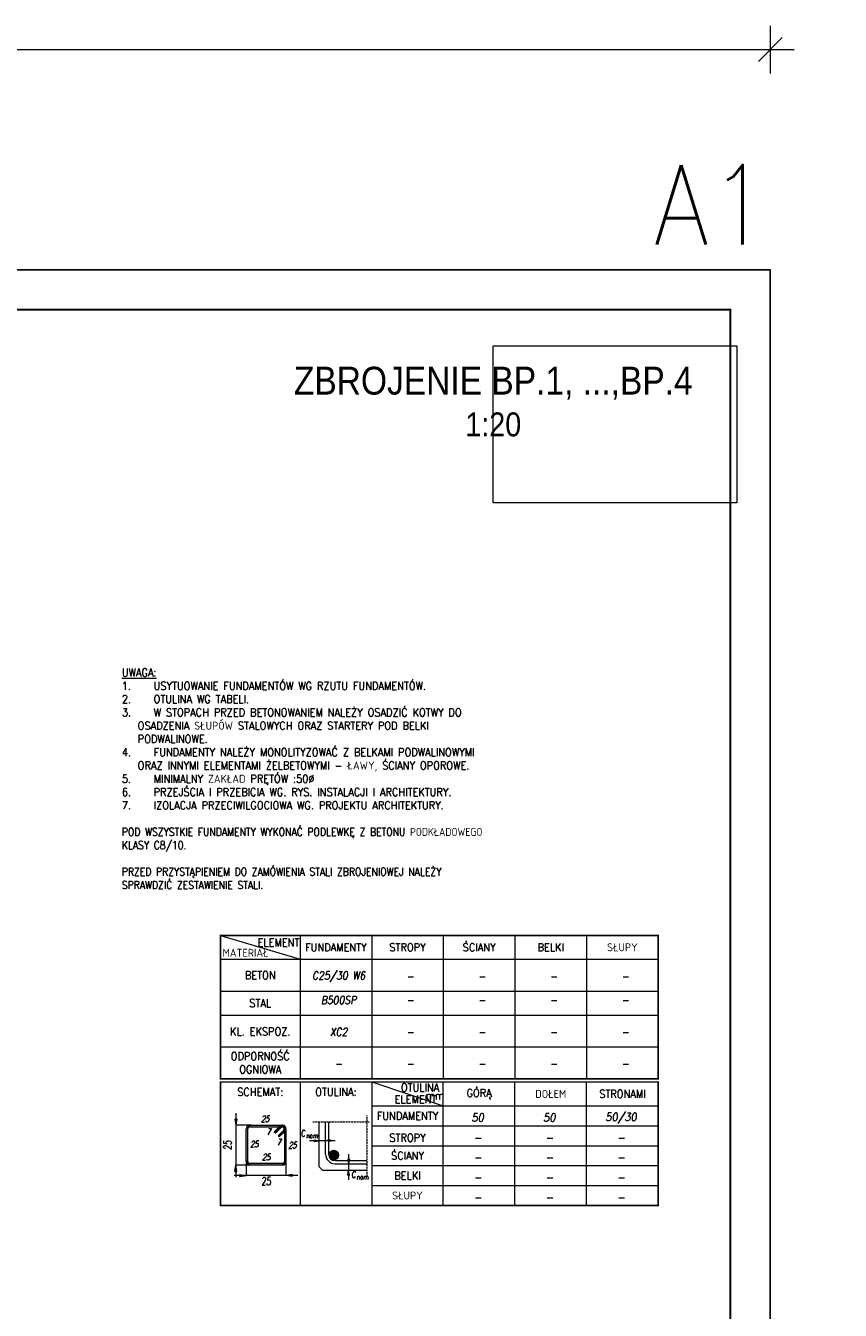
# Model space of a CAD drawing. Extents: x 252417 to 269709, y -146608 to -133214.
# Tile 14 of 14: x 265616 to 269709, y -139952 to -133501. Entities that reach past the tile are written whole.
import ezdxf
from ezdxf.enums import TextEntityAlignment as Align

# ---------------------------------------------------------------- set-up
doc = ezdxf.new("R2010")
doc.units = 0
doc.header["$LTSCALE"] = 5
doc.header["$MEASUREMENT"] = 0
doc.linetypes.add('KRESKOWA', pattern=[19.05, 12.7, -6.35])
doc.layers.add('_FORMATKA', color=8, linetype='Continuous', lineweight=15, plot=False)
for name, color, linetype, lineweight in [('_RAMKA', 7, 'Continuous', 35), ('AutoCAD_Structural_Detailing_pręt wyrzucony', 7, 'Continuous', 13), ('Opisy', 3, 'Continuous', 9), ('PS_DIM', 4, 'Continuous', 13), ('PS_TEXT', 3, 'Continuous', 13)]:
    doc.layers.add(name, color=color, linetype=linetype, lineweight=lineweight)
doc.styles.add('ARIAL', font='arial.ttf')
doc.styles.add('gil', font='GIL_____.TTF', dxfattribs={"width": 0.9})
doc.styles.add('r-simplex', font='simplex.shx', dxfattribs={"width": 0.9})
doc.styles.add('simplex', font='simplex.shx', dxfattribs={"width": 0.9})
doc.styles.add('SPK', font='simplex.shx', dxfattribs={"width": 0.7, "oblique": 15})
doc.styles.add('SPK Zestawienia', font='simplex.shx', dxfattribs={"width": 0.7, "oblique": 15, "height": 40})
doc.dimstyles.new('1_10_PRZ', dxfattribs={"dimtxt": 2, "dimasz": 1, "dimexe": 2, "dimexo": 5, "dimgap": 1, "dimtad": 1, "dimdec": 0, "dimlfac": 10, "dimtxsty": 'simplex', "dimblk": 'dimznak', "dimcen": 2, "dimse1": 1, "dimse2": 1, "dimclrt": 3, "dimadec": 1, "dimazin": 0, "dimtfac": 1, "dimtdec": 0, "dimtix": 1, "dimtmove": 2, "dimatfit": 3, "dimldrblk": 'dim-grot', "dimfxl": 1, "dimarcsym": 0})

# ---------------------------------------------------------------- blocks, each defined once
blk = doc.blocks.new('Tytuł rysunku')
at = {"layer": '_FORMATKA'}
blk.add_lwpolyline([(-61.19, 0), (0, 0), (0, -39.45), (-61.19, -39.45)], close=True, dxfattribs=at)
at = {"layer": 'PS_TEXT', "style": 'ARIAL', "flags": 4}
for tag, height, p in [('TYTUŁ1', 7, (-61.19, -9.34)), ('TYTUŁ2', 6, (-61.19, -19.72)), ('SKALA', 6, (-61.19, -28.72))]:
    blk.add_attdef(tag, text='', height=height, dxfattribs=at).set_placement(p, align=Align.MIDDLE_CENTER)
blk = doc.blocks.new('tabela')
at = {"layer": 'AutoCAD_Structural_Detailing_pręt wyrzucony'}
for points in [[(6196.7, -136812.2), (6188.7, -136812.2, -0.414213), (6206.7, -136794.2), (6206.7, -136802.2, 0.414213)], [(6188.7, -136976.2), (6188.7, -136812.2), (6196.7, -136812.2), (6196.7, -136976.2)], [(6206.7, -136794.2), (6370.7, -136794.2), (6370.7, -136802.2), (6206.7, -136802.2)], [(6329.7, -136827.7), (6358, -136799.4), (6363.6, -136805.1), (6335.3, -136833.4)], [(6383.4, -136824.9), (6355.1, -136853.2), (6349.5, -136847.5), (6377.8, -136819.2)], [(6363.6, -136805.1), (6358, -136799.4, -0.668179), (6388.7, -136812.2), (6380.7, -136812.2, 0.668179)], [(6370.7, -136802.2), (6370.7, -136794.2, -0.668179), (6383.4, -136824.9), (6377.8, -136819.2, 0.668179)], [(6388.7, -136812.2), (6388.7, -136976.2), (6380.7, -136976.2), (6380.7, -136812.2)], [(6206.7, -136986.2), (6206.7, -136994.2, -0.414214), (6188.7, -136976.2), (6196.7, -136976.2, 0.414214)], [(6370.7, -136994.2), (6206.7, -136994.2), (6206.7, -136986.2), (6370.7, -136986.2)], [(6380.7, -136976.2), (6388.7, -136976.2, -0.414214), (6370.7, -136994.2), (6370.7, -136986.2, 0.414214)]]:
    blk.add_hatch(color=6, dxfattribs=at).paths.add_polyline_path(points, flags=0)
at = {"layer": 'PS_TEXT'}
h = blk.add_hatch(color=8, dxfattribs=at)
h.dxf.hatch_style = 1
h.paths.add_polyline_path([(6136.4, -136794.2), (6142, -136762.3), (6136.4, -136762.3)])
h.paths.add_polyline_path([(6136.4, -136794.2), (6136.4, -136762.3), (6130.8, -136762.3)])
h = blk.add_hatch(color=8, dxfattribs=at)
h.dxf.hatch_style = 1
h.paths.add_polyline_path([(6555.4, -136872), (6529.9, -136876.5), (6529.9, -136872)])
h.paths.add_polyline_path([(6555.4, -136872), (6529.9, -136872), (6529.9, -136867.5)])
h = blk.add_hatch(color=8, dxfattribs=at)
h.dxf.hatch_style = 1
h.paths.add_polyline_path([(6587.4, -136872), (6612.9, -136876.5), (6612.9, -136872)])
h.paths.add_polyline_path([(6587.4, -136872), (6612.9, -136872), (6612.9, -136867.5)])
h = blk.add_hatch(dxfattribs=at)
h.set_pattern_fill('ANSI32', color=8, scale=0.32)
h.set_pattern_definition([(45, (32702.7694, -150542.6457), (-2.15526147, 2.15526147), []), (45, (32704.2062, -150542.6457), (-2.15526147, 2.15526147), [])])
h.paths.add_polyline_path([(6653.3, -136944.2, 1), (6605.3, -136944.2, 1)])
h = blk.add_hatch(color=8, dxfattribs=at)
h.dxf.hatch_style = 1
h.paths.add_polyline_path([(6703.2, -136987.8), (6707.7, -136962.3), (6703.2, -136962.3)])
h.paths.add_polyline_path([(6703.2, -136987.8), (6703.2, -136962.3), (6698.7, -136962.3)])
h = blk.add_hatch(color=8, dxfattribs=at)
h.dxf.hatch_style = 1
h.paths.add_polyline_path([(6136.4, -136994.2), (6142, -137026.1), (6136.4, -137026.1)])
h.paths.add_polyline_path([(6136.4, -136994.2), (6136.4, -137026.1), (6130.8, -137026.1)])
h = blk.add_hatch(color=8, dxfattribs=at)
h.dxf.hatch_style = 1
h.paths.add_polyline_path([(6703.2, -137019.8), (6707.7, -137045.3), (6703.2, -137045.3)])
h.paths.add_polyline_path([(6703.2, -137019.8), (6703.2, -137045.3), (6698.7, -137045.3)])
h = blk.add_hatch(color=8, dxfattribs=at)
h.dxf.hatch_style = 1
h.paths.add_polyline_path([(6188.7, -137046.5), (6156.8, -137052.1), (6156.8, -137046.5)])
h.paths.add_polyline_path([(6188.7, -137046.5), (6156.8, -137046.5), (6156.8, -137040.8)])
h = blk.add_hatch(color=8, dxfattribs=at)
h.dxf.hatch_style = 1
h.paths.add_polyline_path([(6388.7, -137046.5), (6420.6, -137052.1), (6420.6, -137046.5)])
h.paths.add_polyline_path([(6388.7, -137046.5), (6420.6, -137046.5), (6420.6, -137040.8)])
at = {"layer": 'AutoCAD_Structural_Detailing_pręt wyrzucony', "color": 6}
for p, q in [((6188.7, -136976.2), (6188.7, -136812.2)), ((6196.7, -136976.2), (6196.7, -136812.2)), ((6206.7, -136794.2), (6370.7, -136794.2)), ((6206.7, -136802.2), (6370.7, -136802.2)), ((6329.7, -136827.7), (6358, -136799.4)), ((6329.7, -136827.7), (6335.3, -136833.4)), ((6335.3, -136833.4), (6363.6, -136805.1)), ((6377.8, -136819.2), (6349.5, -136847.5)), ((6383.4, -136824.9), (6355.1, -136853.2)), ((6380.7, -136812.2), (6380.7, -136976.2)), ((6388.7, -136812.2), (6388.7, -136976.2)), ((6355.1, -136853.2), (6349.5, -136847.5)), ((6370.7, -136986.2), (6206.7, -136986.2)), ((6370.7, -136994.2), (6206.7, -136994.2))]:
    blk.add_line(p, q, dxfattribs=at)
for centre, radius, start, end in [((6206.7, -136812.2), 18, 90.00016, 180), ((6206.7, -136812.2), 10, 90.00016, 180), ((6370.7, -136812.2), 18, 0, 135), ((6370.7, -136812.2), 10, 0, 135), ((6370.7, -136812.2), 18, 315.00016, 90.00016), ((6370.7, -136812.2), 10, 315.00016, 90.00016), ((6206.7, -136976.2), 18, 180, 270), ((6206.7, -136976.2), 10, 180, 270), ((6370.7, -136976.2), 18, 270, 0), ((6370.7, -136976.2), 10, 270, 0)]:
    blk.add_arc(centre, radius, start, end, dxfattribs=at)
at = {"layer": 'PS_TEXT', "color": 7}
for p, q in [((6459.3, -136577), (6459.3, -137197)), ((6819.3, -136577), (6819.3, -137197)), ((6819.3, -136577), (7179.3, -136697)), ((7179.3, -137197), (7179.3, -136577)), ((7539.3, -137197), (7539.3, -136577)), ((7899.3, -137197), (7899.3, -136577)), ((6819.3, -136697), (8259.3, -136697)), ((6819.3, -136797), (8259.3, -136797)), ((6819.3, -136897), (8259.3, -136897)), ((6819.3, -136997), (8259.3, -136997)), ((6819.3, -137097), (8259.3, -137097))]:
    blk.add_line(p, q, dxfattribs=at)
at = {"layer": 'PS_TEXT', "color": 8}
for p, q in [((6130.8, -136762.3), (6136.4, -136794.2)), ((6130.8, -136762.3), (6136.4, -136794.2)), ((6136.4, -136734.2), (6136.4, -137054.2)), ((6142, -136762.3), (6136.4, -136794.2)), ((6142, -136762.3), (6136.4, -136794.2)), ((6211.2, -136794.2), (6136.4, -136794.2)), ((6603.4, -136939.8), (6603.4, -136777.7)), ((6635.4, -136872), (6507.4, -136872)), ((6529.9, -136867.5), (6555.4, -136872)), ((6529.9, -136876.5), (6529.9, -136867.5)), ((6529.9, -136867.5), (6555.4, -136872)), ((6529.9, -136876.5), (6555.4, -136872)), ((6529.9, -136876.5), (6555.4, -136872)), ((6612.9, -136867.5), (6587.4, -136872)), ((6612.9, -136876.5), (6587.4, -136872)), ((6698.7, -136962.3), (6703.2, -136987.8)), ((6698.7, -136962.3), (6703.2, -136987.8)), ((6703.2, -136939.8), (6703.2, -137067.8)), ((6707.7, -136962.3), (6703.2, -136987.8)), ((6707.7, -136962.3), (6703.2, -136987.8)), ((6130.8, -137026.1), (6136.4, -136994.2)), ((6130.8, -137026.1), (6136.4, -136994.2)), ((6130.8, -137026.1), (6136.4, -136994.2)), ((6130.8, -137026.1), (6142, -137026.1)), ((6142, -137026.1), (6130.8, -137026.1)), ((6142, -137026.1), (6136.4, -136994.2)), ((6142, -137026.1), (6136.4, -136994.2)), ((6142, -137026.1), (6136.4, -136994.2)), ((6211.2, -136994.2), (6136.4, -136994.2)), ((6188.7, -136971.7), (6188.7, -137046.5)), ((6388.7, -136971.7), (6388.7, -137046.5)), ((6635.4, -136971.8), (6794.7, -136971.8)), ((6698.7, -137045.3), (6703.2, -137019.8)), ((6698.7, -137045.3), (6703.2, -137019.8)), ((6698.7, -137045.3), (6703.2, -137019.8)), ((6707.7, -137045.3), (6703.2, -137019.8)), ((6707.7, -137045.3), (6703.2, -137019.8)), ((6707.7, -137045.3), (6703.2, -137019.8)), ((6448.7, -137046.5), (6128.7, -137046.5)), ((6156.8, -137040.8), (6188.7, -137046.5)), ((6156.8, -137040.8), (6156.8, -137052.1)), ((6156.8, -137040.8), (6188.7, -137046.5)), ((6156.8, -137052.1), (6156.8, -137040.8)), ((6156.8, -137040.8), (6188.7, -137046.5)), ((6156.8, -137052.1), (6188.7, -137046.5)), ((6156.8, -137052.1), (6188.7, -137046.5)), ((6156.8, -137052.1), (6188.7, -137046.5)), ((6420.6, -137040.8), (6388.7, -137046.5)), ((6420.6, -137040.8), (6388.7, -137046.5)), ((6420.6, -137052.1), (6388.7, -137046.5)), ((6420.6, -137052.1), (6388.7, -137046.5)), ((6698.7, -137045.3), (6707.7, -137045.3)), ((6707.7, -137045.3), (6698.7, -137045.3))]:
    blk.add_line(p, q, dxfattribs=at)
at = {"layer": 'PS_TEXT', "color": 8, "linetype": 'KRESKOWA', "ltscale": 0.02}
for p, q in [((6794.7, -136745.7), (6794.7, -137051.8)), ((6523.4, -136777.7), (6806.7, -136777.7))]:
    blk.add_line(p, q, dxfattribs=at)
at = {"layer": 'PS_TEXT', "color": 4}
for p, q in [((6555.4, -137003.8), (6555.4, -136777.7)), ((6587.4, -136939.8), (6587.4, -136777.7)), ((6555.4, -137003.8), (6571.4, -137019.8)), ((6571.4, -137019.8), (6794.7, -137019.8)), ((6635.4, -136987.8), (6794.7, -136987.8))]:
    blk.add_line(p, q, dxfattribs=at)
at = {"layer": 'PS_TEXT', "color": 51, "const_width": 8}
blk.add_lwpolyline([(6059.3, -137197), (8259.3, -137197), (8259.3, -136577), (6059.3, -136577)], close=True, dxfattribs=at)
at = {"layer": 'PS_TEXT', "color": 8}
blk.add_circle((6629.3, -136944.2), 24, dxfattribs=at)
at = {"layer": 'PS_TEXT', "color": 4}
blk.add_arc((6635.4, -136939.8), 48, 180, 270, dxfattribs=at)
at = {"layer": 'PS_TEXT', "color": 8}
blk.add_arc((6635.4, -136939.8), 32, 180, 270, dxfattribs=at)
at = {"layer": 'PS_DIM', "style": 'r-simplex', "oblique": 10, "width": 0.9, "flags": 4}
for tag, p in [('GÓRĄ', (7352.2, -136755.5)), ('DOŁEM', (7712.2, -136755.5)), ('STRONAMI', (8072.2, -136755.5)), ('GÓRĄ', (7352.2, -136855.5)), ('DOŁEM', (7712.2, -136855.5)), ('STRONAMI', (8072.2, -136855.5)), ('GÓRĄ', (7352.2, -136955.5)), ('DOŁEM', (7712.2, -136955.5)), ('STRONAMI', (8072.2, -136955.5)), ('GÓRĄ', (7352.2, -137055.5)), ('DOŁEM', (7712.2, -137055.5)), ('STRONAMI', (8072.2, -137055.5)), ('GÓRĄ', (7352.2, -137155.5)), ('DOŁEM', (7712.2, -137155.5)), ('STRONAMI', (8072.2, -137155.5))]:
    blk.add_attdef(tag, text='', height=40, dxfattribs=at).set_placement(p, align=Align.MIDDLE)
at = {"layer": 'PS_TEXT', "color": 4, "oblique": 5, "width": 0.7}
for s, height, style, p in [('c', 48, 'SPK Zestawienia', (6474.9, -136826.5)), ('nom', 24, 'SPK Zestawienia', (6519.5, -136847)), ('c', 48, 'SPK Zestawienia', (6728.9, -137034.4)), ('25', 40, 'SPK', (6288.7, -137074.6)), ('nom', 24, 'SPK Zestawienia', (6773.5, -137054.8))]:
    blk.add_text(s, height=height, dxfattribs=dict(at, style=style)).set_placement(p, align=Align.MIDDLE_CENTER)
at = {"layer": 'PS_TEXT', "color": 4, "style": 'SPK', "oblique": 5, "width": 0.7}
blk.add_text('25', height=40, rotation=90, dxfattribs=at).set_placement((6095.2, -136894.2), align=Align.MIDDLE_CENTER)
at = {"layer": 'PS_TEXT', "color": 51, "char_height": 40, "attachment_point": 5, "style": 'r-simplex'}
for s, insert, width in [('SCHEMAT:', (6259.3, -136627), 400), ('OTULINA:', (6639.3, -136627), 400), ('ELEMENT', (7039.3, -136664.1), 400), ('OTULINA ', (7062.2, -136604.7), 360), ('mm', (7137.2, -136645.1), 380), ('GÓRĄ', (7359.3, -136637), 360), ('DOŁEM', (7719.3, -136637), 360), ('STRONAMI', (8079.3, -136637), 360), ('FUNDAMENTY', (6999.3, -136747), 360), ('STROPY', (6999.3, -136857), 360), ('ŚCIANY', (6999.3, -136947), 360), ('BELKI', (6999.3, -137047), 360), ('SŁUPY', (6999.3, -137147), 360)]:
    blk.add_mtext(s, dxfattribs=dict(at, insert=insert, width=width))
at = {"layer": 'PS_TEXT', "color": 4, "char_height": 32, "width": 247.975, "attachment_point": 5, "style": 'SPK'}
for s, insert in [('25', (6283.4, -136762.2)), ('7', (6300.7, -136826.5)), ('25', (6228.7, -136888.9)), ('7', (6352.5, -136877.9)), ('25', (6420.7, -136894.2)), ('25', (6288.7, -136954.2))]:
    blk.add_mtext(s, dxfattribs=dict(at, insert=insert))
blk = doc.blocks.new('tabela_1')
at = {"layer": 'PS_TEXT', "color": 7}
for p, q in [((6059.3, -135817), (6459.3, -135937)), ((6459.3, -135817), (6459.3, -136537)), ((6819.3, -135817), (6819.3, -136537)), ((7179.3, -135817), (7179.3, -136537)), ((7539.3, -135817), (7539.3, -136537)), ((7899.3, -135817), (7899.3, -136537)), ((6059.3, -135937), (8259.3, -135937)), ((6059.3, -136097), (8259.3, -136097)), ((6059.3, -136217), (8259.3, -136217)), ((6179.3, -136217), (8259.3, -136217)), ((6059.3, -136377), (8259.3, -136377))]:
    blk.add_line(p, q, dxfattribs=at)
at = {"layer": 'PS_TEXT', "color": 51, "const_width": 8}
blk.add_lwpolyline([(6059.3, -136537), (8259.3, -136537), (8259.3, -135817), (6059.3, -135817)], close=True, dxfattribs=at)
at = {"layer": 'PS_TEXT', "color": 7}
blk.add_point((7899.3, -135937), dxfattribs=at)
at = {"layer": 'PS_DIM', "style": 'r-simplex', "oblique": 10, "width": 0.85, "flags": 4}
for tag, p in [('BETON', (6653.3, -136021.7)), ('BETON', (7013.3, -136021.7)), ('BETON', (7373.3, -136021.7)), ('BETON', (7733.3, -136021.7)), ('BETON', (8093.3, -136021.7)), ('STAL', (6653.3, -136141.7)), ('STAL', (7013.3, -136141.7)), ('STAL', (7373.3, -136141.7)), ('STAL', (7733.3, -136141.7)), ('STAL', (8093.3, -136141.7)), ('KL.', (6653.3, -136301.7)), ('KL.', (7013.3, -136301.7)), ('KL', (7373.3, -136301.7)), ('KL.', (7733.3, -136301.7)), ('KL.', (8093.3, -136301.7)), ('REI', (6653.3, -136461.7)), ('REI', (7013.3, -136461.7)), ('REI', (7373.3, -136461.7)), ('REI', (7733.3, -136461.7)), ('REI', (8093.3, -136461.7))]:
    blk.add_attdef(tag, text='', height=40, dxfattribs=at).set_placement(p, align=Align.MIDDLE)
at = {"layer": 'PS_TEXT', "color": 51, "char_height": 40, "attachment_point": 5, "style": 'r-simplex'}
for s, insert, width in [('ELEMENT', (6350.9, -135852.4), 400), ('FUNDAMENTY', (6639.3, -135877), 360), ('STROPY', (6999.3, -135877), 360), ('ŚCIANY', (7359.3, -135877), 360), ('BELKI', (7719.3, -135877), 360), ('SŁUPY', (8079.3, -135877), 360), ('MATERIAŁ', (6185.6, -135904.4), 400), ('BETON', (6259.3, -136017), 400), ('STAL', (6259.3, -136157), 400), ('KL. EKSPOZ.', (6259.3, -136299.7), 400), ('ODPORNOŚĆ\\POGNIOWA', (6259.3, -136457), 400)]:
    blk.add_mtext(s, dxfattribs=dict(at, insert=insert, width=width))
blk = doc.blocks.new('dimznak')
at = {"color": 0}
for points in [[(0, 2), (0, -2)], [(-2, 0), (2, 0)]]:
    blk.add_lwpolyline(points, dxfattribs=at)
at = {"color": 3}
blk.add_lwpolyline([(1, 1), (-1, -1)], dxfattribs=at)
blk = doc.blocks.new('*D24')
at = {"color": 252, "lineweight": -2, "transparency": 16777216}
blk.add_line((-838, 649.33), (-3, 649.33), dxfattribs=at)
at = {"layer": 'Defpoints', "color": 0, "transparency": 16777216}
for p in [(0, 649.33), (-841, 594), (0, 594)]:
    blk.add_point(p, dxfattribs=at)
at = {"color": 252, "lineweight": -2, "transparency": 16777216, "xscale": 3, "yscale": 3, "zscale": 3, "rotation": 180}
blk.add_blockref('dimznak', (-841, 649.33), dxfattribs=at)
at = {"color": 252, "lineweight": -2, "transparency": 16777216, "xscale": 3, "yscale": 3, "zscale": 3}
blk.add_blockref('dimznak', (0, 649.33), dxfattribs=at)
at = {"color": 252, "transparency": 16777216, "insert": (-420.5, 659.83), "char_height": 15, "attachment_point": 5, "style": 'simplex'}
blk.add_mtext('841', dxfattribs=at)
blk = doc.blocks.new('dim-grot')
blk.add_hatch(color=256).paths.add_polyline_path([(0, 0), (-2, 0.5), (-2, -0.5)])
blk.add_lwpolyline([(0, 0), (-2, 0.5), (-2, -0.5), (0, 0)])
blk = doc.blocks.new('*U17')
at = {"layer": '_FORMATKA', "lineweight": -3}
blk.add_lwpolyline([(-841, 0), (0, 0), (0, 594), (-841, 594)], close=True, dxfattribs=at)
at = {"layer": '_RAMKA', "lineweight": -3, "const_width": 0.5}
blk.add_lwpolyline([(-811, 10), (-10, 10), (-10, 584), (-811, 584)], close=True, dxfattribs=at)
at = {"layer": '_FORMATKA', "lineweight": -3, "style": 'simplex', "width": 0.9}
blk.add_text('A1', height=20, dxfattribs=at).set_placement((0, 600.35), align=Align.RIGHT)
dim = blk.add_linear_dim(base=(0, 649.33), p1=(-841, 594), p2=(0, 594), dimstyle='1_10_PRZ', override={"dimscale": 3, "dimtxt": 5, "dimlfac": 1, "dimclrd": 252, "dimclrt": 252})
dim.commit()
dim.dimension.update_dxf_attribs({"geometry": '*D24', "text_midpoint": (-420.5, 659.83)})

msp = doc.modelspace()

# ---------------------------------------------------------------- block references
ref = msp.add_blockref('Tytuł rysunku', (269189.04, -135108.77), dxfattribs=dict(xscale=20, yscale=20, zscale=20))
ref.add_attrib('TYTUŁ1', 'ZBROJENIE BP.1, ...,BP.4', dxfattribs={"layer": 'PS_TEXT', "height": 140, "style": 'gil', "width": 0.9}).set_placement((267965.3, -135295.6), align=Align.MIDDLE)
ref.add_attrib('TYTUŁ2', '1:20', dxfattribs={"layer": 'PS_TEXT', "height": 120, "style": 'gil', "width": 0.9}).set_placement((267965.3, -135503.24), align=Align.MIDDLE)
at = {"layer": 'PS_DIM', "xscale": 20, "yscale": 20, "zscale": 20}
msp.add_blockref('*U17', (269357.33, -146607.61), dxfattribs=at)
at = {"layer": 'PS_DIM'}
ref = msp.add_blockref('tabela_1', (260535.09, -2252.52), dxfattribs=at)
ref.add_attrib('BETON', 'C25/30 W6', dxfattribs={"height": 40, "style": 'r-simplex', "oblique": 10, "width": 0.85}).set_placement((267188.36, -138274.19), align=Align.MIDDLE)
ref.add_attrib('STAL', 'B500SP', dxfattribs={"height": 40, "style": 'r-simplex', "oblique": 10, "width": 0.85}).set_placement((267188.36, -138394.19), align=Align.MIDDLE)
ref.add_attrib('KL.', 'XC2', dxfattribs={"height": 40, "style": 'r-simplex', "oblique": 10, "width": 0.85}).set_placement((267188.36, -138554.19), align=Align.MIDDLE)
ref.add_attrib('REI', '-', dxfattribs={"height": 40, "style": 'r-simplex', "oblique": 10, "width": 0.85}).set_placement((267188.36, -138714.19), align=Align.MIDDLE)
ref.add_attrib('BETON', '-', dxfattribs={"height": 40, "style": 'r-simplex', "oblique": 10, "width": 0.85}).set_placement((267548.36, -138274.19), align=Align.MIDDLE)
ref.add_attrib('STAL', '-', dxfattribs={"height": 40, "style": 'r-simplex', "oblique": 10, "width": 0.85}).set_placement((267548.36, -138394.19), align=Align.MIDDLE)
ref.add_attrib('KL.', '-', dxfattribs={"height": 40, "style": 'r-simplex', "oblique": 10, "width": 0.85}).set_placement((267548.36, -138554.19), align=Align.MIDDLE)
ref.add_attrib('REI', '-', dxfattribs={"height": 40, "style": 'r-simplex', "oblique": 10, "width": 0.85}).set_placement((267548.36, -138714.19), align=Align.MIDDLE)
ref.add_attrib('BETON', '-', dxfattribs={"height": 40, "style": 'r-simplex', "oblique": 10, "width": 0.85}).set_placement((267908.36, -138274.19), align=Align.MIDDLE)
ref.add_attrib('STAL', '-', dxfattribs={"height": 40, "style": 'r-simplex', "oblique": 10, "width": 0.85}).set_placement((267908.36, -138394.19), align=Align.MIDDLE)
ref.add_attrib('KL', '-', dxfattribs={"height": 40, "style": 'r-simplex', "oblique": 10, "width": 0.85}).set_placement((267908.36, -138554.19), align=Align.MIDDLE)
ref.add_attrib('REI', '-', dxfattribs={"height": 40, "style": 'r-simplex', "oblique": 10, "width": 0.85}).set_placement((267908.36, -138714.19), align=Align.MIDDLE)
ref.add_attrib('BETON', '-', dxfattribs={"height": 40, "style": 'r-simplex', "oblique": 10, "width": 0.85}).set_placement((268268.36, -138274.19), align=Align.MIDDLE)
ref.add_attrib('STAL', '-', dxfattribs={"height": 40, "style": 'r-simplex', "oblique": 10, "width": 0.85}).set_placement((268268.36, -138394.19), align=Align.MIDDLE)
ref.add_attrib('KL.', '-', dxfattribs={"height": 40, "style": 'r-simplex', "oblique": 10, "width": 0.85}).set_placement((268268.36, -138554.19), align=Align.MIDDLE)
ref.add_attrib('REI', '-', dxfattribs={"height": 40, "style": 'r-simplex', "oblique": 10, "width": 0.85}).set_placement((268268.36, -138714.19), align=Align.MIDDLE)
ref.add_attrib('BETON', '-', dxfattribs={"height": 40, "style": 'r-simplex', "oblique": 10, "width": 0.85}).set_placement((268628.36, -138274.19), align=Align.MIDDLE)
ref.add_attrib('STAL', '-', dxfattribs={"height": 40, "style": 'r-simplex', "oblique": 10, "width": 0.85}).set_placement((268628.36, -138394.19), align=Align.MIDDLE)
ref.add_attrib('KL.', '-', dxfattribs={"height": 40, "style": 'r-simplex', "oblique": 10, "width": 0.85}).set_placement((268628.36, -138554.19), align=Align.MIDDLE)
ref.add_attrib('REI', '-', dxfattribs={"height": 40, "style": 'r-simplex', "oblique": 10, "width": 0.85}).set_placement((268628.36, -138714.19), align=Align.MIDDLE)
ref = msp.add_blockref('tabela', (260535.09, -2228.77), dxfattribs=at)
ref.add_attrib('GÓRĄ', '50', dxfattribs={"height": 40, "style": 'r-simplex', "oblique": 10, "width": 0.9}).set_placement((267887.34, -138984.25), align=Align.MIDDLE)
ref.add_attrib('DOŁEM', '50', dxfattribs={"height": 40, "style": 'r-simplex', "oblique": 10, "width": 0.9}).set_placement((268247.34, -138984.25), align=Align.MIDDLE)
ref.add_attrib('STRONAMI', '50/30', dxfattribs={"height": 40, "style": 'r-simplex', "oblique": 10, "width": 0.9}).set_placement((268607.34, -138984.25), align=Align.MIDDLE)
ref.add_attrib('GÓRĄ', '-', dxfattribs={"height": 40, "style": 'r-simplex', "oblique": 10, "width": 0.9}).set_placement((267887.34, -139084.25), align=Align.MIDDLE)
ref.add_attrib('DOŁEM', '-', dxfattribs={"height": 40, "style": 'r-simplex', "oblique": 10, "width": 0.9}).set_placement((268247.34, -139084.25), align=Align.MIDDLE)
ref.add_attrib('STRONAMI', '-', dxfattribs={"height": 40, "style": 'r-simplex', "oblique": 10, "width": 0.9}).set_placement((268607.34, -139084.25), align=Align.MIDDLE)
ref.add_attrib('GÓRĄ', '-', dxfattribs={"height": 40, "style": 'r-simplex', "oblique": 10, "width": 0.9}).set_placement((267887.34, -139184.25), align=Align.MIDDLE)
ref.add_attrib('DOŁEM', '-', dxfattribs={"height": 40, "style": 'r-simplex', "oblique": 10, "width": 0.9}).set_placement((268247.34, -139184.25), align=Align.MIDDLE)
ref.add_attrib('STRONAMI', '-', dxfattribs={"height": 40, "style": 'r-simplex', "oblique": 10, "width": 0.9}).set_placement((268607.34, -139184.25), align=Align.MIDDLE)
ref.add_attrib('GÓRĄ', '-', dxfattribs={"height": 40, "style": 'r-simplex', "oblique": 10, "width": 0.9}).set_placement((267887.34, -139284.25), align=Align.MIDDLE)
ref.add_attrib('DOŁEM', '-', dxfattribs={"height": 40, "style": 'r-simplex', "oblique": 10, "width": 0.9}).set_placement((268247.34, -139284.25), align=Align.MIDDLE)
ref.add_attrib('STRONAMI', '-', dxfattribs={"height": 40, "style": 'r-simplex', "oblique": 10, "width": 0.9}).set_placement((268607.34, -139284.25), align=Align.MIDDLE)
ref.add_attrib('GÓRĄ', '-', dxfattribs={"height": 40, "style": 'r-simplex', "oblique": 10, "width": 0.9}).set_placement((267887.34, -139384.25), align=Align.MIDDLE)
ref.add_attrib('DOŁEM', '-', dxfattribs={"height": 40, "style": 'r-simplex', "oblique": 10, "width": 0.9}).set_placement((268247.34, -139384.25), align=Align.MIDDLE)
ref.add_attrib('STRONAMI', '-', dxfattribs={"height": 40, "style": 'r-simplex', "oblique": 10, "width": 0.9}).set_placement((268607.34, -139384.25), align=Align.MIDDLE)

# ---------------------------------------------------------------- texts
at = {"layer": 'Opisy', "insert": (266098.76, -136729.64), "char_height": 40, "width": 2012.7908, "attachment_point": 1, "style": 'simplex'}
msp.add_mtext('{\\LUWAGA:}\\P\\pi-80,l80;1.^IUSYTUOWANIE FUNDAMENTÓW WG RZUTU FUNDAMENTÓW.\\P2.^IOTULINA WG TABELI.\\P3.^IW STOPACH PRZED BETONOWANIEM NALEŻY OSADZIĆ KOTWY DO OSADZENIA SŁUPÓW STALOWYCH ORAZ STARTERY POD BELKI PODWALINOWE.\\P4.^IFUNDAMENTY NALEŻY MONOLITYZOWAĆ Z BELKAMI PODWALINOWYMI ORAZ INNYMI ELEMENTAMI ŻELBETOWYMI - ŁAWY, ŚCIANY OPOROWE.\\P5.^IMINIMALNY ZAKŁAD PRĘTÓW :50∅\\P6.^IPRZEJŚCIA I PRZEBICIA WG. RYS. INSTALACJI I ARCHITEKTURY.\\P7.^IIZOLACJA PRZECIWILGOCIOWA WG. PROJEKTU ARCHITEKTURY.\\P\\pi0,l0;{\\W0.85;\\PPOD WSZYSTKIE FUNDAMENTY WYKONAĆ PODLEWKĘ Z BETONU PODKŁADOWEGO KLASY C8/10.\\P\\PPRZED PRZYSTĄPIENIEM DO ZAMÓWIENIA STALI ZBROJENIOWEJ NALEŻY SPRAWDZIĆ ZESTAWIENIE STALI.}', dxfattribs=at)

doc.saveas('drawing.dxf')
